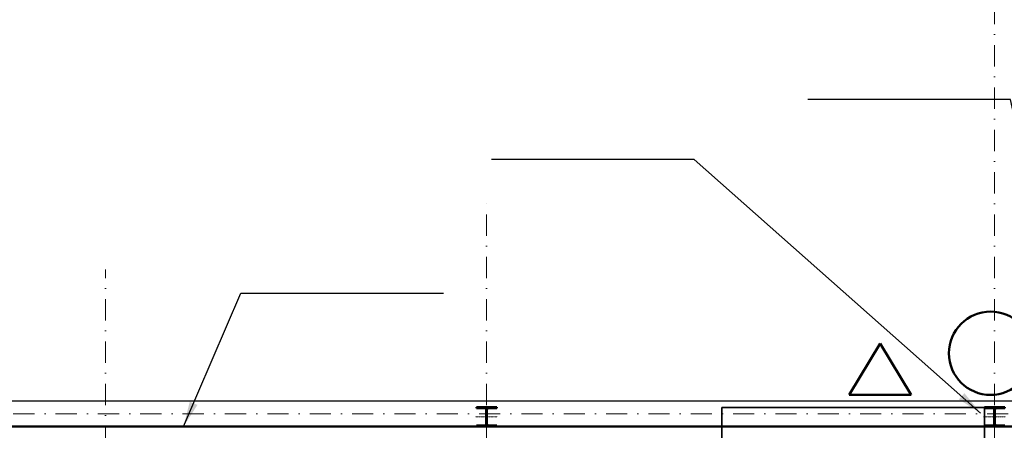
# Model space of a CAD drawing. Header units: millimetres. Extents: x 2886542 to 7567581, y -792623 to 134766.
# Tile 86 of 256: x 3782799 to 3794429, y -246481 to -241629. Entities that reach past the tile are written whole.
import ezdxf

# ---------------------------------------------------------------- set-up
doc = ezdxf.new("R2010")
doc.units = ezdxf.units.MM
for name, pattern in [('ACAD_ISO04W100', [30, 24, -3, 0, -3]), ('DASHDOT', [1, 0.5, -0.25, 0, -0.25]), ('DIVIDE', [1.25, 0.5, -0.25, 0, -0.25, 0, -0.25])]:
    doc.linetypes.add(name, pattern=pattern)
for name, color, linetype, lineweight in [('CKRASTR', 7, 'DASHDOT', 18), ('CKSCHODY_3', 7, 'Continuous', 25), ('CKSCHODY_NADROVINOU', 7, 'DIVIDE', 25), ('CKSTENY_PODROVINOU', 7, 'Continuous', 25), ('CKSTENY_REZ', 6, 'Continuous', 50), ('CSPROFILY_OSY', 1, 'DASHDOT', 18), ('CSPROFILY_REZY', 4, 'Continuous', 50)]:
    doc.layers.add(name, color=color, linetype=linetype, lineweight=lineweight)
doc.layers.add('požárničina', color=10, linetype='Continuous')
doc.styles.add('ROMANT', font='romant')
doc.styles.get("Standard").update_dxf_attribs({"font": 'arial.ttf'})
doc.dimstyles.new('úhlová', dxfattribs={"dimscale": 0.2, "dimtxt": 2.5, "dimasz": 1.5, "dimexe": 0, "dimexo": 3, "dimgap": 1, "dimtad": 1, "dimdec": 0, "dimzin": 0, "dimdsep": 46, "dimtxsty": 'ROMANT', "dimcen": 5, "dimclrd": 256, "dimclre": 256, "dimclrt": 7, "dimadec": 1, "dimazin": 0, "dimtfac": 1, "dimtdec": 0, "dimtix": 1, "dimtmove": 2, "dimatfit": 3, "dimfxl": 0, "dimtvp": 2, "dimtolj": 1, "dimtzin": 0, "dimarcsym": 0})

# ---------------------------------------------------------------- blocks, each defined once
blk = doc.blocks.new('CK_S_EXT_HEAHEA240')
for p, q in [((-120, 115), (120, 115)), ((-120, 115), (-120, 103)), ((-120, 103), (-24.75, 103)), ((-3.75, -82), (-3.75, 82)), ((3.75, -82), (3.75, 82)), ((120, 103), (24.75, 103)), ((120, 115), (120, 103)), ((-120, -115), (-120, -103)), ((-120, -103), (-24.75, -103)), ((-120, -115), (120, -115)), ((120, -103), (24.75, -103)), ((120, -115), (120, -103))]:
    blk.add_line(p, q)
for centre, start, end in [((-24.75, 82), 0, 90), ((24.75, 82), 90, 180), ((-24.75, -82), 270, 0), ((24.75, -82), 180, 270)]:
    blk.add_arc(centre, 21, start, end)

msp = doc.modelspace()

# ---------------------------------------------------------------- linework, layer by layer
at = {"layer": 'CKRASTR', "color": 250, "ltscale": 500}
for p, q in [((3794314, -260184.8), (3794314, -223286.7)), ((3788314, -260184.8), (3788314, -243786.7)), ((3783814, -260184.8), (3783814, -244579.4)), ((3747216.4, -246286.7), (3801314, -246286.7))]:
    msp.add_line(p, q, dxfattribs=at)
at = {"layer": 'CKSCHODY_3', "color": 250}
for points in [[(3791094, -246211.7, 1650), (3794194, -246211.7, 1650), (3794194, -246211.7, 1500), (3791094, -246211.7, 1500)], [(3791094, -246211.7, 1650), (3794194, -246211.7, 1650), (3794194, -246211.7, 1500), (3791094, -246211.7, 1500)], [(3791094, -248111.7, 1650), (3791094, -246211.7, 1650), (3791094, -246211.7, 1500), (3791094, -248111.7, 1500)], [(3791094, -246211.7, 1650), (3794194, -246211.7, 1650), (3794194, -246211.7, 1500), (3791094, -246211.7, 1500)], [(3794194, -246211.7, 1650), (3794194, -248111.7, 1650), (3794194, -248111.7, 1500), (3794194, -246211.7, 1500)]]:
    msp.add_3dface(points, dxfattribs=at)
at = {"layer": 'CKSCHODY_3', "color": 250, "invisible_edges": 8}
for points in [[(3791094, -248111.7, 1650), (3791094, -246211.7, 1650), (3794194, -246211.7, 1650), (3794194, -248111.7, 1650)], [(3791094, -248111.7, 1500), (3791094, -246211.7, 1500), (3794194, -246211.7, 1500), (3794194, -248111.7, 1500)]]:
    msp.add_3dface(points, dxfattribs=at)
at = {"layer": 'CKSCHODY_NADROVINOU', "color": 250, "linetype": 'DASHDOT'}
msp.add_lwpolyline([(3791094, -248496.9), (3791094, -246211.7), (3794194, -246211.7), (3794194, -250811.7), (3794194, -250811.7)], dxfattribs=at)
at = {"layer": 'CKSTENY_PODROVINOU', "color": 250}
msp.add_line((3795034, -246136.7), (3758494, -246136.7), dxfattribs=at)
at = {"layer": 'CKSTENY_REZ', "color": 250}
msp.add_line((3758194, -246436.7), (3795034, -246436.7), dxfattribs=at)
at = {"layer": 'CSPROFILY_OSY', "color": 250}
for p, q in [((3788314, -246196.7), (3788314, -246446.7)), ((3794314, -246196.7), (3794314, -246446.7)), ((3788444, -246321.7), (3788184, -246321.7)), ((3794444, -246321.7), (3794184, -246321.7))]:
    msp.add_line(p, q, dxfattribs=at)
at = {"layer": 'požárničina', "linetype": 'ACAD_ISO04W100', "lineweight": 50, "ltscale": 50, "extrusion": (0, 0, -1)}
for p, q in [((3792597.2, -246062.6), (3792962.4, -245455.8)), ((3793327.5, -246062.6), (3792962.4, -245455.8)), ((3792597.2, -246062.6), (3793327.5, -246062.6))]:
    msp.add_line(p, q, dxfattribs=at)
at = {"layer": 'požárničina', "lineweight": 50, "ltscale": 50, "extrusion": (0, 0, -1)}
msp.add_circle((-3794267, -245570.6), 492, dxfattribs=at)

# ---------------------------------------------------------------- block references
at = {"layer": 'CSPROFILY_REZY', "color": 250, "rotation": 180}
for p in [(3788314, -246321.7), (3794314, -246321.7)]:
    msp.add_blockref('CK_S_EXT_HEAHEA240', p, dxfattribs=at)

# ---------------------------------------------------------------- texts
at = {"layer": 'požárničina', "lineweight": 50, "insert": (3793087.3, -245411.3), "char_height": 367.408, "width": 2378.965, "attachment_point": 1}
msp.add_mtext('{\\Ftxt,bigfont|c238;\\W4.8403; \\W1;H}', dxfattribs=at)

# ---------------------------------------------------------------- leaders
at = {"layer": 'požárničina'}
for points in [[(3795333.3, -246436.7), (3794502.9, -242572.8), (3792109.6, -242572.8)], [(3794149.7, -246277.6), (3790766.1, -243282.8), (3788372.9, -243282.8)], [(3784734.2, -246436.7), (3785412.7, -244861.4), (3787805.9, -244861.4)]]:
    msp.add_leader(points, dimstyle='úhlová', override={"dimasz": 1500, "dimgap": 1, "dimtad": 0}, dxfattribs=at)

doc.saveas('drawing.dxf')
